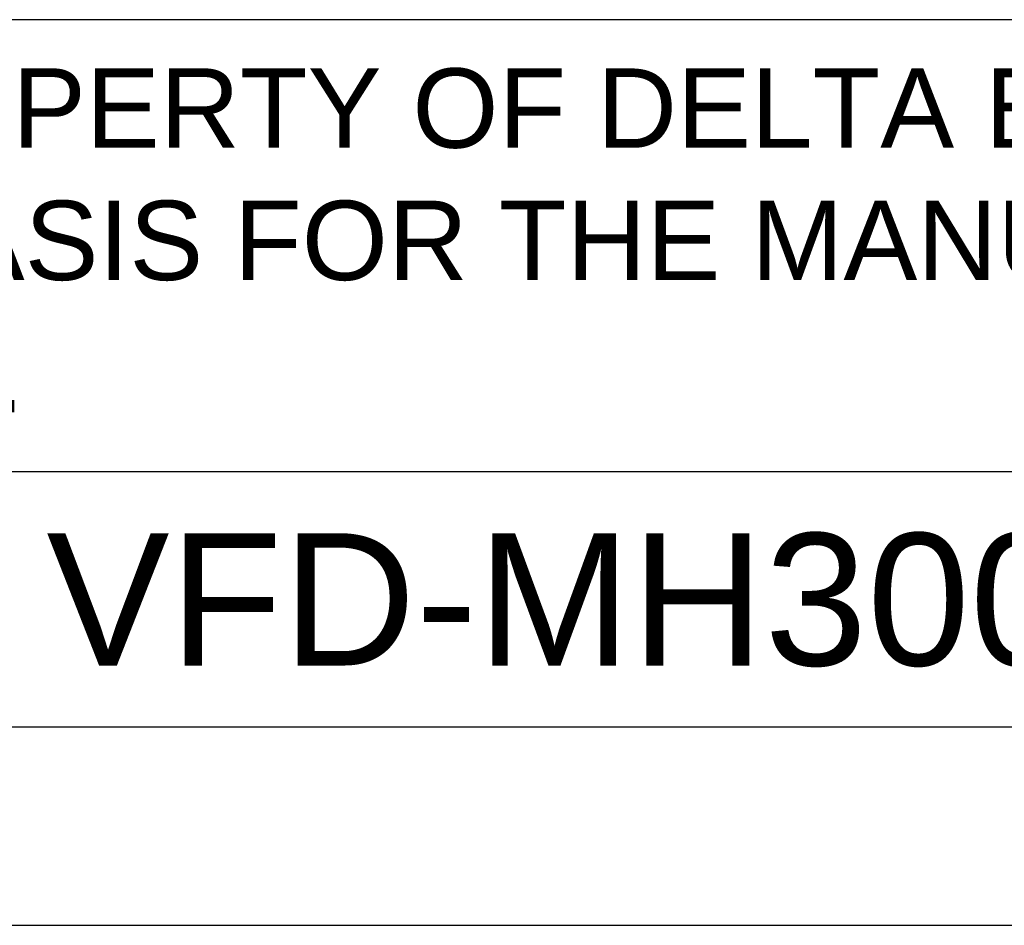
# Model space of a CAD drawing. Header units: millimetres. Extents: x 0 to 1700, y 17 to 1205.
# Tile 19 of 51: x 495 to 643, y 17 to 154. Entities that reach past the tile are written whole.
import ezdxf
from ezdxf.enums import TextEntityAlignment as Align

# ---------------------------------------------------------------- set-up
doc = ezdxf.new("R2010")
doc.units = ezdxf.units.MM
doc.header["$LTSCALE"] = 77.505185
doc.layers.get('0').update_dxf_attribs({"linetype": 'CONTINUOUS'})
for name, color, linetype in [('DF', 3, 'CONTINUOUS'), ('SPEC', 1, 'CONTINUOUS'), ('TXT', 7, 'CONTINUOUS')]:
    doc.layers.add(name, color=color, linetype=linetype)
doc.styles.add('STYLE1', font='arial.ttf')

msp = doc.modelspace()

# ---------------------------------------------------------------- linework, layer by layer
msp.add_line((0, 17.48), (840, 17.48))
at = {"layer": 'DF'}
for p, q in [((810, 154.39), (30, 154.39)), ((810, 86.05), (30, 86.05)), ((30, 47.48), (810, 47.48))]:
    msp.add_line(p, q, dxfattribs=at)

# ---------------------------------------------------------------- texts
at = {"layer": 'SPEC', "insert": (37.98, 147.03), "char_height": 12, "width": 786.9558, "attachment_point": 1, "style": 'STYLE1'}
msp.add_mtext('THESE DRAWINGS AND SPECIFICATIONS ARE THE PROPERTY OF DELTA ELECTRONICS, INC. \\PAND SHALL NOT BE REPRODUCED OR USED AS THE BASIS FOR THE MANUFACTURE OR SELL \\POF APPARATUSES OR DEVICES WITHOUT PERMISSION.', dxfattribs=at)
at = {"layer": 'TXT', "style": 'STYLE1'}
msp.add_text('VFD-MH300-H-PD', height=20, dxfattribs=at).set_placement((615, 66.76), align=Align.MIDDLE)

doc.saveas('drawing.dxf')
